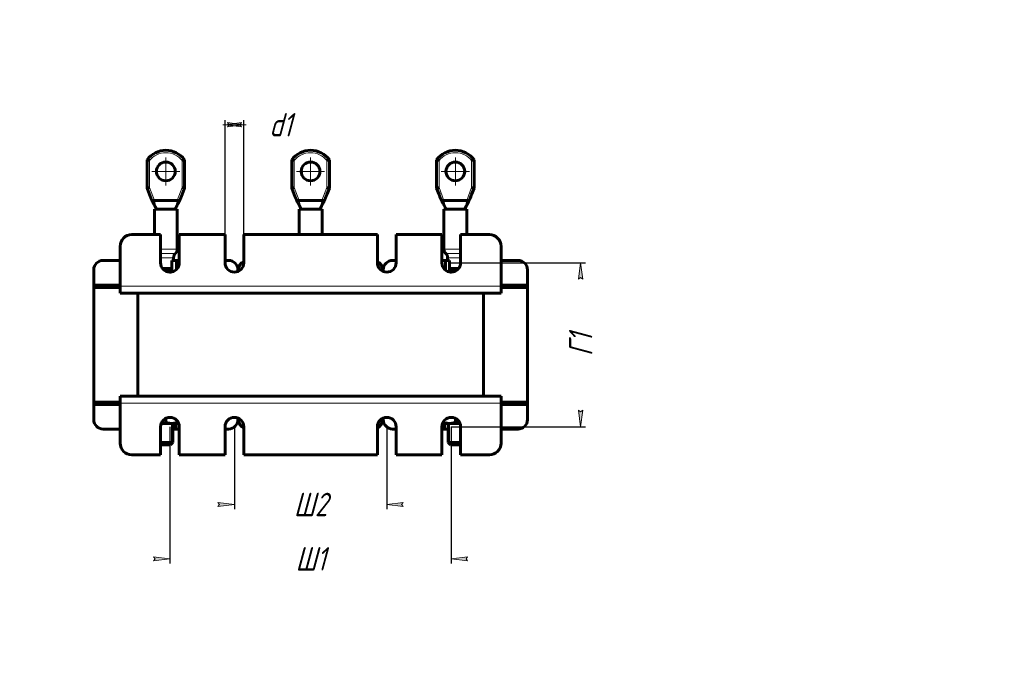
# Model space of a CAD drawing. Header units: millimetres. Extents: x 0 to 420, y 0 to 594.
# Tile 5 of 5: x 0 to 420, y 314 to 594. Entities that reach past the tile are written whole.
import ezdxf

# ---------------------------------------------------------------- set-up
doc = ezdxf.new("R2010")
doc.units = ezdxf.units.MM
for name, pattern in [('K5LT_AXLED', [12, 7.5, -1.5, 1.5, -1.5]), ('K5LT_BASIC', [0]), ('K5LT_THIN', [0])]:
    doc.linetypes.add(name, pattern=pattern)
doc.layers.add('Системный слой', color=7, linetype='Continuous')
doc.styles.add('KDIMTEXTSTYLE', font='GOST_AU.SHX', dxfattribs={"width": 0.96, "oblique": 15, "height": 5})
doc.dimstyles.new('KDIMSTYLE (1.00)', dxfattribs={"dimtxt": 5, "dimasz": 1, "dimexe": 2, "dimexo": 0, "dimgap": 1, "dimtad": 1, "dimtxsty": 'KDIMTEXTSTYLE', "dimsah": 1, "dimcen": 0, "dimdle": 1, "dimadec": 0, "dimazin": 0, "dimtfac": 0.667, "dimtmove": 0, "dimatfit": 3, "dimfxl": 1, "dimtvp": 1, "dimtolj": 1, "dimtzin": 0, "dimarcsym": 0})

# ---------------------------------------------------------------- blocks, each defined once
blk = doc.blocks.new('U64')
at = {"layer": 'Системный слой', "color": 150, "linetype": 'K5LT_BASIC', "lineweight": 60, "true_color": 0x0080ff}
for p, q in [((180.83, 515.12), (180.83, 515.12)), ((180.83, 515.12), (181.09, 514.62)), ((181.09, 514.62), (181.45, 513.91)), ((181.45, 513.91), (181.83, 513.13))]:
    blk.add_line(p, q, dxfattribs=at)
blk = doc.blocks.new('U65')
at = {"layer": 'Системный слой', "color": 150, "linetype": 'K5LT_BASIC', "lineweight": 60, "true_color": 0x0080ff}
for p, q in [((179.73, 517.22), (179.71, 517.26)), ((179.75, 517.19), (179.73, 517.22)), ((179.77, 517.15), (179.75, 517.19)), ((180.02, 516.85), (179.77, 517.15)), ((180.39, 516.77), (180.02, 516.85)), ((180.85, 516.82), (180.39, 516.77))]:
    blk.add_line(p, q, dxfattribs=at)
blk = doc.blocks.new('U66')
at = {"layer": 'Системный слой', "color": 150, "linetype": 'K5LT_BASIC', "lineweight": 60, "true_color": 0x0080ff}
for p, q in [((190.82, 516.82), (191.28, 516.77)), ((191.28, 516.77), (191.65, 516.85)), ((191.65, 516.85), (191.9, 517.15)), ((191.9, 517.15), (191.92, 517.19)), ((191.92, 517.19), (191.94, 517.22)), ((191.94, 517.22), (191.95, 517.26))]:
    blk.add_line(p, q, dxfattribs=at)
blk = doc.blocks.new('U67')
at = {"layer": 'Системный слой', "color": 150, "linetype": 'K5LT_BASIC', "lineweight": 60, "true_color": 0x0080ff}
for p, q in [((181.91, 513.27), (181.93, 513.23)), ((181.93, 513.23), (181.94, 513.18)), ((181.94, 513.18), (181.95, 513.13))]:
    blk.add_line(p, q, dxfattribs=at)
blk = doc.blocks.new('U68')
at = {"layer": 'Системный слой', "color": 150, "linetype": 'K5LT_BASIC', "lineweight": 60, "true_color": 0x0080ff}
for p, q in [((189.73, 513.18), (189.72, 513.13)), ((189.74, 513.23), (189.73, 513.18)), ((189.76, 513.27), (189.74, 513.23))]:
    blk.add_line(p, q, dxfattribs=at)
blk = doc.blocks.new('U69')
at = {"layer": 'Системный слой', "color": 150, "linetype": 'K5LT_BASIC', "lineweight": 60, "true_color": 0x0080ff}
for p, q in [((56.23, 517.22), (56.21, 517.26)), ((56.25, 517.19), (56.23, 517.22)), ((56.27, 517.15), (56.25, 517.19)), ((56.52, 516.85), (56.27, 517.15)), ((56.89, 516.77), (56.52, 516.85)), ((57.35, 516.82), (56.89, 516.77))]:
    blk.add_line(p, q, dxfattribs=at)
blk = doc.blocks.new('U70')
at = {"layer": 'Системный слой', "color": 150, "linetype": 'K5LT_BASIC', "lineweight": 60, "true_color": 0x0080ff}
for p, q in [((67.32, 516.82), (67.78, 516.77)), ((67.78, 516.77), (68.15, 516.85)), ((68.15, 516.85), (68.4, 517.15)), ((68.4, 517.15), (68.42, 517.19)), ((68.42, 517.19), (68.44, 517.22)), ((68.44, 517.22), (68.45, 517.26))]:
    blk.add_line(p, q, dxfattribs=at)
blk = doc.blocks.new('U71')
at = {"layer": 'Системный слой', "color": 150, "linetype": 'K5LT_BASIC', "lineweight": 60, "true_color": 0x0080ff}
for p, q in [((58.41, 513.27), (58.43, 513.23)), ((58.43, 513.23), (58.44, 513.18)), ((58.44, 513.18), (58.45, 513.13))]:
    blk.add_line(p, q, dxfattribs=at)
blk = doc.blocks.new('U72')
at = {"layer": 'Системный слой', "color": 150, "linetype": 'K5LT_BASIC', "lineweight": 60, "true_color": 0x0080ff}
for p, q in [((66.23, 513.18), (66.22, 513.13)), ((66.24, 513.23), (66.23, 513.18)), ((66.26, 513.27), (66.24, 513.23))]:
    blk.add_line(p, q, dxfattribs=at)
blk = doc.blocks.new('U73')
at = {"layer": 'Системный слой', "color": 150, "linetype": 'K5LT_BASIC', "lineweight": 60, "true_color": 0x0080ff}
for p, q in [((191.79, 516.93), (191.47, 516.32)), ((191.16, 515.72), (190.84, 515.12)), ((191.47, 516.32), (191.16, 515.72))]:
    blk.add_line(p, q, dxfattribs=at)
blk = doc.blocks.new('U74')
at = {"layer": 'Системный слой', "color": 150, "linetype": 'K5LT_BASIC', "lineweight": 60, "true_color": 0x0080ff}
for p, q in [((117.98, 517.22), (117.96, 517.26)), ((118, 517.19), (117.98, 517.22)), ((118.02, 517.15), (118, 517.19)), ((118.27, 516.85), (118.02, 517.15)), ((118.64, 516.77), (118.27, 516.85)), ((119.1, 516.82), (118.64, 516.77))]:
    blk.add_line(p, q, dxfattribs=at)
blk = doc.blocks.new('U75')
at = {"layer": 'Системный слой', "color": 150, "linetype": 'K5LT_BASIC', "lineweight": 60, "true_color": 0x0080ff}
for p, q in [((129.07, 516.82), (129.53, 516.77)), ((129.53, 516.77), (129.9, 516.85)), ((129.9, 516.85), (130.15, 517.15)), ((130.15, 517.15), (130.17, 517.19)), ((130.17, 517.19), (130.19, 517.22)), ((130.19, 517.22), (130.2, 517.26))]:
    blk.add_line(p, q, dxfattribs=at)
blk = doc.blocks.new('U76')
at = {"layer": 'Системный слой', "color": 150, "linetype": 'K5LT_BASIC', "lineweight": 60, "true_color": 0x0080ff}
for p, q in [((120.16, 513.27), (120.18, 513.23)), ((120.18, 513.23), (120.19, 513.18)), ((120.19, 513.18), (120.2, 513.13))]:
    blk.add_line(p, q, dxfattribs=at)
blk = doc.blocks.new('U77')
at = {"layer": 'Системный слой', "color": 150, "linetype": 'K5LT_BASIC', "lineweight": 60, "true_color": 0x0080ff}
for p, q in [((127.98, 513.18), (127.97, 513.13)), ((127.99, 513.23), (127.98, 513.18)), ((128.01, 513.27), (127.99, 513.23))]:
    blk.add_line(p, q, dxfattribs=at)
blk = doc.blocks.new('U78')
at = {"layer": 'Системный слой', "color": 7, "linetype": 'K5LT_THIN', "lineweight": 18}
for p, q in [((180.83, 515.12), (180.83, 515.12)), ((180.83, 515.12), (181.18, 514.47)), ((181.18, 514.47), (181.54, 513.83)), ((181.54, 513.83), (181.94, 513.19))]:
    blk.add_line(p, q, dxfattribs=at)
blk = doc.blocks.new('U79')
at = {"layer": 'Системный слой', "color": 7, "linetype": 'K5LT_THIN', "lineweight": 18}
for p, q in [((190.12, 513.83), (189.73, 513.19)), ((190.49, 514.47), (190.12, 513.83)), ((190.84, 515.12), (190.49, 514.47)), ((190.84, 515.12), (190.84, 515.12))]:
    blk.add_line(p, q, dxfattribs=at)
blk = doc.blocks.new('U80')
at = {"layer": 'Системный слой', "color": 7, "linetype": 'K5LT_THIN', "lineweight": 18}
for p, q in [((182.8, 513.23), (181.91, 513.27)), ((184.18, 513.16), (182.8, 513.23)), ((185.83, 513.13), (184.18, 513.16)), ((187, 513.15), (185.83, 513.13)), ((188.49, 513.21), (187, 513.15)), ((189.56, 513.26), (188.49, 513.21)), ((189.76, 513.27), (189.56, 513.26))]:
    blk.add_line(p, q, dxfattribs=at)
blk = doc.blocks.new('U81')
at = {"layer": 'Системный слой', "color": 7, "linetype": 'K5LT_THIN', "lineweight": 18}
for p, q in [((57.33, 515.12), (57.33, 515.12)), ((57.33, 515.12), (57.68, 514.47)), ((57.68, 514.47), (58.04, 513.83)), ((58.04, 513.83), (58.44, 513.19))]:
    blk.add_line(p, q, dxfattribs=at)
blk = doc.blocks.new('U82')
at = {"layer": 'Системный слой', "color": 7, "linetype": 'K5LT_THIN', "lineweight": 18}
for p, q in [((66.62, 513.83), (66.23, 513.19)), ((66.99, 514.47), (66.62, 513.83)), ((67.34, 515.12), (66.99, 514.47)), ((67.34, 515.12), (67.34, 515.12))]:
    blk.add_line(p, q, dxfattribs=at)
blk = doc.blocks.new('U83')
at = {"layer": 'Системный слой', "color": 7, "linetype": 'K5LT_THIN', "lineweight": 18}
for p, q in [((59.3, 513.23), (58.41, 513.27)), ((60.68, 513.16), (59.3, 513.23)), ((62.33, 513.13), (60.68, 513.16)), ((63.5, 513.15), (62.33, 513.13)), ((64.99, 513.21), (63.5, 513.15)), ((66.06, 513.26), (64.99, 513.21)), ((66.26, 513.27), (66.06, 513.26))]:
    blk.add_line(p, q, dxfattribs=at)
blk = doc.blocks.new('U84')
at = {"layer": 'Системный слой', "color": 7, "linetype": 'K5LT_THIN', "lineweight": 18}
blk.add_line((190.84, 515.12), (190.84, 515.12), dxfattribs=at)
blk.add_line((190.84, 515.12), (190.84, 515.12), dxfattribs=at)
blk = doc.blocks.new('U85')
at = {"layer": 'Системный слой', "color": 7, "linetype": 'K5LT_THIN', "lineweight": 18}
for p, q in [((119.08, 515.12), (119.08, 515.12)), ((119.08, 515.12), (119.43, 514.47)), ((119.43, 514.47), (119.79, 513.83)), ((119.79, 513.83), (120.19, 513.19))]:
    blk.add_line(p, q, dxfattribs=at)
blk = doc.blocks.new('U86')
at = {"layer": 'Системный слой', "color": 7, "linetype": 'K5LT_THIN', "lineweight": 18}
for p, q in [((128.37, 513.83), (127.98, 513.19)), ((128.74, 514.47), (128.37, 513.83)), ((129.09, 515.12), (128.74, 514.47)), ((129.09, 515.12), (129.09, 515.12))]:
    blk.add_line(p, q, dxfattribs=at)
blk = doc.blocks.new('U87')
at = {"layer": 'Системный слой', "color": 7, "linetype": 'K5LT_THIN', "lineweight": 18}
for p, q in [((121.05, 513.23), (120.16, 513.27)), ((122.43, 513.16), (121.05, 513.23)), ((124.08, 513.13), (122.43, 513.16)), ((125.25, 513.15), (124.08, 513.13)), ((126.74, 513.21), (125.25, 513.15)), ((127.81, 513.26), (126.74, 513.21)), ((128.01, 513.27), (127.81, 513.26))]:
    blk.add_line(p, q, dxfattribs=at)
blk = doc.blocks.new('U88')
at = {"layer": 'Системный слой', "color": 150, "linetype": 'K5LT_BASIC', "lineweight": 60, "true_color": 0x0080ff}
for p, q in [((60.34, 421.65), (61.02, 421.74)), ((61.02, 421.74), (61.68, 421.88)), ((61.68, 421.88), (62.33, 422.08))]:
    blk.add_line(p, q, dxfattribs=at)
blk = doc.blocks.new('U89')
at = {"layer": 'Системный слой', "color": 150, "linetype": 'K5LT_BASIC', "lineweight": 60, "true_color": 0x0080ff}
for p, q in [((185.83, 422.08), (186.49, 421.88)), ((186.49, 421.88), (187.15, 421.74)), ((187.15, 421.74), (187.82, 421.65))]:
    blk.add_line(p, q, dxfattribs=at)
blk = doc.blocks.new('U90')
at = {"layer": 'Системный слой', "color": 150, "linetype": 'K5LT_BASIC', "lineweight": 60, "true_color": 0x0080ff}
for p, q in [((64.24, 486.26), (63.99, 486.23)), ((64.49, 486.28), (64.24, 486.26)), ((64.75, 486.29), (64.49, 486.28))]:
    blk.add_line(p, q, dxfattribs=at)
blk = doc.blocks.new('U91')
at = {"layer": 'Системный слой', "color": 150, "linetype": 'K5LT_BASIC', "lineweight": 60, "true_color": 0x0080ff}
for p, q in [((183.68, 486.28), (183.42, 486.29)), ((183.93, 486.26), (183.68, 486.28)), ((184.18, 486.23), (183.93, 486.26))]:
    blk.add_line(p, q, dxfattribs=at)
blk = doc.blocks.new('KDIMARROW_01')
at = {"layer": 'Системный слой'}
blk.add_hatch(color=0, dxfattribs=at).paths.add_polyline_path([(0, 0), (-7, 0.92), (-6.3, 0), (-7, -0.92)])
at = {"layer": 'Системный слой', "color": 0, "linetype": 'K5LT_THIN', "lineweight": 18}
for p, q in [((-6.3, 0), (-7, 0.92)), ((-7, 0.92), (0, 0)), ((0, 0), (-7, -0.92)), ((-7, -0.92), (-6.3, 0)), ((0, 0), (-1, 0))]:
    blk.add_line(p, q, dxfattribs=at)
blk = doc.blocks.new('KDIMARROW_02')
at = {"layer": 'Системный слой'}
blk.add_hatch(color=0, dxfattribs=at).paths.add_polyline_path([(6.3, 0), (7, 0.92), (0, 0), (7, -0.92)])
at = {"layer": 'Системный слой', "color": 0, "linetype": 'K5LT_THIN', "lineweight": 18}
for p, q in [((0, 0), (-1, 0)), ((7, 0.92), (0, 0)), ((0, 0), (7, -0.92)), ((0, 0), (9, 0)), ((6.3, 0), (7, 0.92)), ((7, -0.92), (6.3, 0))]:
    blk.add_line(p, q, dxfattribs=at)
blk = doc.blocks.new('U92')
at = {"layer": 'Системный слой', "color": 30, "linetype": 'K5LT_AXLED', "lineweight": 18, "true_color": 0xff8000}
for q in [(62.33, 535.23), (56.33, 529.23), (68.33, 529.23), (62.33, 523.23)]:
    blk.add_line((62.33, 529.23), q, dxfattribs=at)
blk = doc.blocks.new('U93')
at = {"layer": 'Системный слой', "color": 30, "linetype": 'K5LT_AXLED', "lineweight": 18, "true_color": 0xff8000}
for q in [(124.08, 535.23), (118.08, 529.23), (130.08, 529.23), (124.08, 523.23)]:
    blk.add_line((124.08, 529.23), q, dxfattribs=at)
blk = doc.blocks.new('U94')
at = {"layer": 'Системный слой', "color": 30, "linetype": 'K5LT_AXLED', "lineweight": 18, "true_color": 0xff8000}
for q in [(185.83, 535.23), (179.83, 529.23), (191.83, 529.23), (185.83, 523.23)]:
    blk.add_line((185.83, 529.23), q, dxfattribs=at)

msp = doc.modelspace()

# ---------------------------------------------------------------- linework, layer by layer
at = {"layer": 'Системный слой', "color": 150, "linetype": 'K5LT_BASIC', "lineweight": 60, "true_color": 0x0080ff}
for p, q in [((54.334, 522.134), (54.334, 534.234)), ((70.334, 534.234), (70.334, 522.134)), ((116.084, 522.134), (116.084, 534.234)), ((132.084, 534.234), (132.084, 522.134)), ((177.834, 522.134), (177.834, 534.234)), ((193.834, 534.234), (193.834, 522.134)), ((55.384, 522.326), (54.334, 522.134)), ((55.385, 519.36), (54.334, 522.134)), ((70.334, 522.134), (69.283, 519.36)), ((70.334, 522.134), (69.284, 522.326)), ((117.134, 522.326), (116.084, 522.134)), ((117.135, 519.36), (116.084, 522.134)), ((132.084, 522.134), (131.033, 519.36)), ((132.084, 522.134), (131.034, 522.326)), ((178.884, 522.326), (177.834, 522.134)), ((178.885, 519.36), (177.834, 522.134)), ((193.834, 522.134), (192.783, 519.36)), ((192.783, 519.36), (193.834, 522.134)), ((193.834, 522.134), (192.784, 522.326)), ((193.834, 522.134), (193.834, 522.134)), ((55.908, 517.978), (55.385, 519.36)), ((57.465, 516.834), (67.203, 516.834)), ((69.283, 519.36), (68.759, 517.978)), ((117.658, 517.978), (117.135, 519.36)), ((119.215, 516.834), (128.953, 516.834)), ((131.033, 519.36), (130.509, 517.978)), ((179.408, 517.978), (178.885, 519.36)), ((180.965, 516.834), (190.703, 516.834)), ((192.783, 519.36), (192.259, 517.978)), ((192.259, 517.978), (192.341, 518.194)), ((192.783, 519.36), (192.341, 518.194)), ((192.78, 519.353), (192.783, 519.36)), ((57.331, 515.118), (57.331, 515.118)), ((57.434, 513.134), (67.234, 513.134)), ((57.434, 502.234), (57.434, 513.134)), ((67.234, 496.066), (67.234, 513.134)), ((67.336, 515.118), (67.336, 515.118)), ((119.081, 515.118), (119.081, 515.118)), ((119.184, 513.134), (128.984, 513.134)), ((119.184, 502.234), (119.184, 513.134)), ((128.984, 502.234), (128.984, 513.134)), ((129.086, 515.118), (129.086, 515.118)), ((180.831, 515.118), (180.831, 515.118)), ((180.831, 515.118), (180.831, 515.118)), ((180.832, 515.116), (180.831, 515.117)), ((180.934, 513.134), (190.734, 513.134)), ((180.934, 496.066), (180.934, 513.134)), ((190.734, 502.234), (190.734, 513.134)), ((190.836, 515.118), (190.836, 515.118)), ((190.836, 515.118), (190.836, 515.118)), ((47.834, 502.234), (60.084, 502.234)), ((60.084, 502.234), (60.084, 490.234)), ((68.084, 490.234), (68.084, 502.234)), ((68.084, 502.234), (87.584, 502.234)), ((87.584, 502.234), (87.584, 490.234)), ((95.584, 502.234), (152.584, 502.234)), ((95.584, 490.234), (95.584, 502.234)), ((152.584, 502.234), (152.584, 490.234)), ((160.584, 502.234), (180.084, 502.234)), ((160.584, 490.234), (160.584, 502.234)), ((180.084, 502.234), (180.084, 490.234)), ((188.084, 490.234), (188.084, 502.234)), ((188.084, 502.234), (200.334, 502.234)), ((42.834, 480.234), (42.834, 497.234)), ((205.334, 497.234), (205.334, 480.234)), ((65.634, 491.234), (65.634, 492.4)), ((182.534, 491.234), (182.534, 492.4)), ((31.584, 487.234), (31.584, 480.734)), ((42.834, 491.234), (35.584, 491.234)), ((60.961, 487.734), (64.834, 487.734)), ((64.834, 486.434), (64.834, 491.234)), ((66.959, 491.234), (64.834, 491.234)), ((66.959, 491.234), (66.959, 487.452)), ((68.084, 491.234), (66.959, 491.234)), ((89.084, 491.234), (87.584, 491.234)), ((93.084, 486.525), (93.084, 487.234)), ((93.334, 487.234), (93.334, 486.637)), ((154.834, 486.637), (154.834, 487.234)), ((155.084, 487.234), (155.084, 486.525)), ((160.584, 491.234), (159.084, 491.234)), ((181.584, 491.234), (180.084, 491.234)), ((181.584, 487.111), (181.584, 491.234)), ((183.334, 491.234), (181.584, 491.234)), ((183.334, 491.234), (183.334, 486.434)), ((183.334, 487.734), (187.206, 487.734)), ((212.584, 491.234), (205.334, 491.234)), ((216.584, 480.734), (216.584, 487.234)), ((65.333, 486.434), (62.835, 486.434)), ((185.333, 486.434), (182.835, 486.434)), ((31.584, 480.734), (31.584, 479.734)), ((31.584, 480.734), (35.316, 480.734)), ((35.316, 479.734), (31.584, 479.734)), ((31.584, 479.734), (31.584, 430.734)), ((42.834, 480.734), (35.316, 480.734)), ((35.316, 480.734), (35.316, 479.734)), ((35.316, 479.734), (42.834, 479.734)), ((42.834, 477.234), (42.834, 480.234)), ((212.852, 480.734), (205.334, 480.734)), ((205.334, 480.234), (205.334, 477.234)), ((205.334, 479.734), (212.852, 479.734)), ((212.852, 479.734), (212.852, 480.734)), ((212.852, 480.734), (216.584, 480.734)), ((216.584, 479.734), (212.852, 479.734)), ((216.584, 479.734), (216.584, 480.734)), ((216.584, 430.734), (216.584, 479.734)), ((205.334, 477.234), (42.834, 477.234)), ((50.334, 477.234), (197.834, 477.234)), ((50.334, 433.234), (50.334, 477.234)), ((197.834, 433.234), (197.834, 477.234)), ((42.834, 433.234), (205.334, 433.234)), ((42.834, 430.234), (42.834, 433.234)), ((50.334, 433.234), (197.834, 433.234)), ((205.334, 433.234), (205.334, 430.234)), ((31.584, 430.734), (31.584, 429.734)), ((31.584, 430.734), (35.316, 430.734)), ((31.584, 429.734), (31.584, 423.234)), ((35.316, 429.734), (31.584, 429.734)), ((42.834, 430.734), (35.316, 430.734)), ((35.316, 430.734), (35.316, 429.734)), ((35.316, 429.734), (42.834, 429.734)), ((42.834, 413.234), (42.834, 430.234)), ((212.852, 430.734), (205.334, 430.734)), ((205.334, 430.234), (205.334, 413.234)), ((205.334, 429.734), (212.852, 429.734)), ((212.852, 429.734), (212.852, 430.734)), ((212.852, 430.734), (216.584, 430.734)), ((216.584, 429.734), (212.852, 429.734)), ((216.584, 429.734), (216.584, 430.734)), ((216.584, 423.234), (216.584, 429.734)), ((60.084, 420.234), (60.084, 408.234)), ((60.337, 421.634), (64.834, 421.634)), ((62.334, 423.83), (62.334, 422.08)), ((64.834, 421.634), (67.334, 421.634)), ((65.334, 421.634), (65.334, 413.434)), ((66.584, 421.634), (66.584, 419.234)), ((67.334, 422.565), (67.334, 422.08)), ((67.334, 422.08), (67.334, 421.634)), ((68.084, 408.234), (68.084, 420.234)), ((87.584, 420.234), (87.584, 408.234)), ((93.084, 423.234), (93.084, 423.942)), ((93.334, 423.83), (93.334, 423.234)), ((95.584, 408.234), (95.584, 420.234)), ((152.584, 420.234), (152.584, 408.234)), ((154.834, 423.234), (154.834, 423.83)), ((155.084, 423.942), (155.084, 423.234)), ((160.584, 408.234), (160.584, 420.234)), ((180.084, 420.234), (180.084, 408.234)), ((180.834, 422.565), (180.834, 422.08)), ((180.834, 421.634), (180.834, 422.08)), ((180.834, 421.634), (183.334, 421.634)), ((181.209, 419.234), (181.209, 421.634)), ((182.834, 421.634), (182.834, 413.434)), ((183.334, 421.634), (187.831, 421.634)), ((185.834, 423.83), (185.834, 422.08)), ((188.084, 408.234), (188.084, 420.234)), ((35.584, 419.234), (42.834, 419.234)), ((65.334, 419.234), (66.584, 419.234)), ((66.584, 419.234), (68.084, 419.234)), ((87.584, 419.234), (89.084, 419.234)), ((159.084, 419.234), (160.584, 419.234)), ((180.084, 419.234), (181.209, 419.234)), ((181.209, 419.234), (182.834, 419.234)), ((205.334, 419.234), (212.584, 419.234)), ((65.334, 413.434), (60.084, 413.434)), ((60.084, 412.684), (60.334, 412.434)), ((64.334, 412.434), (60.334, 412.434)), ((65.334, 413.434), (64.334, 412.434)), ((188.084, 413.434), (182.834, 413.434)), ((182.834, 413.434), (183.834, 412.434)), ((187.834, 412.434), (183.834, 412.434)), ((188.084, 412.684), (187.834, 412.434)), ((60.084, 408.234), (47.834, 408.234)), ((87.584, 408.234), (68.084, 408.234)), ((152.584, 408.234), (95.584, 408.234)), ((180.084, 408.234), (160.584, 408.234)), ((200.334, 408.234), (188.084, 408.234))]:
    msp.add_line(p, q, dxfattribs=at)
at = {"layer": 'Системный слой', "color": 7, "linetype": 'K5LT_THIN', "lineweight": 18}
for p, q in [((55.384, 522.326), (55.384, 533.873)), ((69.284, 533.873), (69.284, 522.326)), ((117.134, 522.326), (117.134, 533.873)), ((131.034, 533.873), (131.034, 522.326)), ((178.884, 522.326), (178.884, 533.873)), ((192.784, 533.873), (192.784, 522.326)), ((57.465, 516.834), (55.384, 522.326)), ((69.284, 522.326), (67.203, 516.834)), ((119.215, 516.834), (117.134, 522.326)), ((131.034, 522.326), (128.953, 516.834)), ((180.965, 516.834), (178.884, 522.326)), ((192.784, 522.326), (190.703, 516.834)), ((192.341, 518.194), (192.341, 518.194)), ((180.831, 515.118), (180.831, 515.118)), ((60.084, 496.066), (67.234, 496.066)), ((180.934, 496.066), (188.084, 496.066)), ((60.084, 494.233), (66.434, 494.233)), ((60.084, 492.4), (65.634, 492.4)), ((181.734, 494.233), (188.084, 494.233)), ((182.534, 492.4), (188.084, 492.4)), ((42.834, 480.234), (205.334, 480.234)), ((205.334, 430.234), (42.834, 430.234)), ((64.792, 421.634), (64.792, 413.434)), ((183.375, 421.634), (183.375, 413.434)), ((64.792, 413.434), (64.792, 412.892)), ((183.375, 413.434), (183.375, 412.892))]:
    msp.add_line(p, q, dxfattribs=at)
at = {"layer": 'Системный слой', "color": 150, "linetype": 'K5LT_BASIC', "lineweight": 60, "true_color": 0x0080ff}
for centre in [(62.334, 529.234), (124.084, 529.234), (185.834, 529.234)]:
    msp.add_circle(centre, 4, dxfattribs=at)
for centre, radius, start, end in [((62.334, 528.234), 10, 36.8699, 143.1301), ((124.084, 528.234), 10, 36.8699, 143.1301), ((185.834, 528.234), 10, 36.8699, 143.1301), ((47.834, 497.234), 5, 90, 180), ((200.334, 497.234), 5, 0, 90), ((64.734, 496.066), 2.5, 312.84364, 0), ((64.734, 496.066), 2.5, 312.84364, 0), ((183.434, 496.066), 2.5, 180, 227.15636), ((68.134, 492.4), 2.5, 132.84364, 180), ((180.034, 492.4), 2.5, 0, 47.15636), ((35.584, 487.234), 4, 90, 180), ((64.084, 490.234), 4, 180, 0), ((91.584, 490.234), 4, 180, 0), ((89.084, 487.234), 4, 0, 90), ((97.334, 487.234), 4, 115.94448, 180), ((150.834, 487.234), 4, 0, 64.05552), ((156.584, 490.234), 4, 180, 0), ((159.084, 487.234), 4, 90, 180), ((184.084, 490.234), 4, 180, 0), ((212.584, 487.234), 4, 0, 90), ((64.084, 420.234), 4, 0, 180), ((91.584, 420.234), 4, 0, 180), ((156.584, 420.234), 4, 0, 180), ((184.084, 420.234), 4, 0, 180), ((35.584, 423.234), 4, 180, 270), ((89.084, 423.234), 4, 270, 0), ((97.334, 423.234), 4, 180, 244.05552), ((150.834, 423.234), 4, 295.94448, 0), ((159.084, 423.234), 4, 180, 270), ((212.584, 423.234), 4, 270, 0), ((47.834, 413.234), 5, 180, 270), ((200.334, 413.234), 5, 270, 0)]:
    msp.add_arc(centre, radius, start, end, dxfattribs=at)
at = {"layer": 'Системный слой', "color": 7, "linetype": 'K5LT_THIN', "lineweight": 18}
for centre in [(62.334, 528.234), (124.084, 528.234), (185.834, 528.234)]:
    msp.add_arc(centre, 8.95, 39.05547, 140.94453, dxfattribs=at)
at = {"layer": 'Системный слой', "color": 150, "linetype": 'K5LT_BASIC', "lineweight": 60, "true_color": 0x0080ff}
for points, knots in [([(54.334, 534.234), (54.334, 534.233), (54.339, 534.232), (54.364, 534.223), (54.415, 534.206), (54.496, 534.179), (54.644, 534.129), (54.839, 534.063), (55.11, 533.969), (55.291, 533.906), (55.384, 533.873)], [0, 0, 0, 0, 0.8616361, 1.7220973, 2.5418395, 4.1219512, 5.067741, 7.2801925, 9.0795864, 11, 11, 11, 11]), ([(70.334, 534.234), (70.334, 534.233), (70.328, 534.232), (70.303, 534.223), (70.252, 534.206), (70.171, 534.179), (70.023, 534.129), (69.828, 534.063), (69.557, 533.969), (69.377, 533.906), (69.284, 533.873)], [0, 0, 0, 0, 0.8616361, 1.7220973, 2.5418395, 4.1219512, 5.067741, 7.2801925, 9.0795864, 11, 11, 11, 11]), ([(116.084, 534.234), (116.084, 534.233), (116.089, 534.232), (116.114, 534.223), (116.165, 534.206), (116.246, 534.179), (116.394, 534.129), (116.589, 534.063), (116.86, 533.969), (117.041, 533.906), (117.134, 533.873)], [0, 0, 0, 0, 0.8616361, 1.7220973, 2.5418395, 4.1219512, 5.067741, 7.2801925, 9.0795864, 11, 11, 11, 11]), ([(132.084, 534.234), (132.084, 534.233), (132.078, 534.232), (132.053, 534.223), (132.002, 534.206), (131.921, 534.179), (131.773, 534.129), (131.578, 534.063), (131.307, 533.969), (131.127, 533.906), (131.034, 533.873)], [0, 0, 0, 0, 0.8616361, 1.7220973, 2.5418395, 4.1219512, 5.067741, 7.2801925, 9.0795864, 11, 11, 11, 11]), ([(177.834, 534.234), (177.834, 534.233), (177.839, 534.232), (177.864, 534.223), (177.915, 534.206), (177.996, 534.179), (178.144, 534.129), (178.339, 534.063), (178.61, 533.969), (178.791, 533.906), (178.884, 533.873)], [0, 0, 0, 0, 0.8616361, 1.7220973, 2.5418395, 4.1219512, 5.067741, 7.2801925, 9.0795864, 11, 11, 11, 11]), ([(193.834, 534.234), (193.834, 534.233), (193.828, 534.232), (193.803, 534.223), (193.752, 534.206), (193.671, 534.179), (193.523, 534.129), (193.328, 534.063), (193.057, 533.969), (192.877, 533.906), (192.784, 533.873)], [0, 0, 0, 0, 0.8616361, 1.7220973, 2.5418395, 4.1219512, 5.067741, 7.2801925, 9.0795864, 11, 11, 11, 11]), ([(56.215, 517.263), (56.194, 517.31), (56.151, 517.407), (56.084, 517.558), (56.019, 517.709), (55.971, 517.824), (55.936, 517.908), (55.919, 517.95), (55.91, 517.974), (55.908, 517.978)], [0, 0, 0, 0, 1.9110765, 3.9530858, 6.2014927, 8.1115622, 8.7896527, 9.7904487, 10, 10, 10, 10]), ([(56.268, 517.151), (56.319, 517.052), (56.369, 516.954), (56.493, 516.715), (56.566, 516.574), (56.712, 516.292), (56.785, 516.151), (56.932, 515.87), (57.006, 515.73), (57.099, 515.554), (57.118, 515.517), (57.142, 515.472), (57.147, 515.464), (57.156, 515.447), (57.16, 515.438), (57.173, 515.414), (57.182, 515.397), (57.208, 515.348), (57.225, 515.316), (57.272, 515.228), (57.301, 515.173), (57.331, 515.118)], [0.7324616, 0.7324616, 0.7324616, 0.7324616, 3.662308, 3.662308, 7.862308, 7.862308, 12.062308, 12.062308, 16.262308, 16.262308, 17.34973, 17.34973, 17.6126485, 17.6126485, 17.8596314, 17.8596314, 18.353597, 18.353597, 19.3335606, 19.3335606, 21, 21, 21, 21]), ([(68.399, 517.15), (68.361, 517.077), (68.323, 517.003), (68.273, 516.905), (68.26, 516.88), (68.174, 516.713), (68.101, 516.573), (67.955, 516.291), (67.881, 516.15), (67.734, 515.869), (67.661, 515.728), (67.568, 515.553), (67.549, 515.517), (67.525, 515.472), (67.521, 515.464), (67.512, 515.447), (67.507, 515.438), (67.494, 515.414), (67.485, 515.397), (67.459, 515.348), (67.442, 515.316), (67.395, 515.228), (67.366, 515.173), (67.336, 515.118)], [0.7352595, 0.7352595, 0.7352595, 0.7352595, 2.9292035, 2.9292035, 3.6762973, 3.6762973, 7.8762973, 7.8762973, 12.0762973, 12.0762973, 16.2762973, 16.2762973, 17.3495784, 17.3495784, 17.6124967, 17.6124967, 17.8594794, 17.8594794, 18.3534446, 18.3534446, 19.3334073, 19.3334073, 21, 21, 21, 21]), ([(68.453, 517.263), (68.473, 517.31), (68.516, 517.407), (68.583, 517.558), (68.648, 517.709), (68.697, 517.824), (68.731, 517.908), (68.748, 517.95), (68.757, 517.974), (68.759, 517.978)], [0, 0, 0, 0, 1.9111286, 3.9531574, 6.2015472, 8.1115864, 8.7896687, 9.7904523, 10, 10, 10, 10]), ([(117.965, 517.263), (117.944, 517.31), (117.901, 517.407), (117.834, 517.558), (117.769, 517.709), (117.721, 517.824), (117.686, 517.908), (117.669, 517.95), (117.66, 517.974), (117.658, 517.978)], [0, 0, 0, 0, 1.9110765, 3.9530858, 6.2014927, 8.1115622, 8.7896527, 9.7904487, 10, 10, 10, 10]), ([(118.018, 517.151), (118.069, 517.052), (118.119, 516.954), (118.243, 516.715), (118.316, 516.574), (118.462, 516.292), (118.535, 516.151), (118.682, 515.87), (118.756, 515.73), (118.849, 515.554), (118.868, 515.517), (118.892, 515.472), (118.897, 515.464), (118.906, 515.447), (118.91, 515.438), (118.923, 515.414), (118.932, 515.397), (118.958, 515.348), (118.975, 515.316), (119.022, 515.228), (119.051, 515.173), (119.081, 515.118)], [0.7324616, 0.7324616, 0.7324616, 0.7324616, 3.662308, 3.662308, 7.862308, 7.862308, 12.062308, 12.062308, 16.262308, 16.262308, 17.34973, 17.34973, 17.6126485, 17.6126485, 17.8596314, 17.8596314, 18.353597, 18.353597, 19.3335606, 19.3335606, 21, 21, 21, 21]), ([(130.149, 517.15), (130.098, 517.051), (130.048, 516.953), (129.924, 516.713), (129.851, 516.573), (129.705, 516.291), (129.631, 516.15), (129.484, 515.869), (129.411, 515.728), (129.318, 515.553), (129.299, 515.517), (129.275, 515.472), (129.271, 515.464), (129.262, 515.447), (129.257, 515.438), (129.244, 515.414), (129.235, 515.397), (129.209, 515.348), (129.192, 515.316), (129.145, 515.228), (129.116, 515.173), (129.086, 515.118)], [0.7352595, 0.7352595, 0.7352595, 0.7352595, 3.6762973, 3.6762973, 7.8762973, 7.8762973, 12.0762973, 12.0762973, 16.2762973, 16.2762973, 17.3495784, 17.3495784, 17.6124967, 17.6124967, 17.8594794, 17.8594794, 18.3534446, 18.3534446, 19.3334073, 19.3334073, 21, 21, 21, 21]), ([(130.203, 517.263), (130.223, 517.31), (130.266, 517.407), (130.333, 517.558), (130.398, 517.709), (130.447, 517.824), (130.481, 517.908), (130.498, 517.95), (130.507, 517.974), (130.509, 517.978)], [0, 0, 0, 0, 1.9111286, 3.9531574, 6.2015472, 8.1115864, 8.7896687, 9.7904523, 10, 10, 10, 10]), ([(179.715, 517.263), (179.694, 517.31), (179.651, 517.407), (179.584, 517.558), (179.519, 517.709), (179.471, 517.824), (179.436, 517.908), (179.419, 517.95), (179.41, 517.974), (179.408, 517.978)], [0, 0, 0, 0, 1.9110765, 3.9530858, 6.2014927, 8.1115622, 8.7896527, 9.7904487, 10, 10, 10, 10]), ([(179.768, 517.151), (179.806, 517.077), (179.844, 517.003), (179.894, 516.905), (179.907, 516.881), (179.993, 516.715), (180.066, 516.574), (180.212, 516.292), (180.285, 516.151), (180.432, 515.87), (180.506, 515.73), (180.599, 515.554), (180.618, 515.517), (180.642, 515.472), (180.647, 515.464), (180.656, 515.447), (180.66, 515.438), (180.673, 515.414), (180.682, 515.397), (180.708, 515.348), (180.725, 515.316), (180.772, 515.228), (180.801, 515.173), (180.831, 515.118)], [0.7324616, 0.7324616, 0.7324616, 0.7324616, 2.9295335, 2.9295335, 3.662308, 3.662308, 7.862308, 7.862308, 12.062308, 12.062308, 16.262308, 16.262308, 17.34973, 17.34973, 17.6126485, 17.6126485, 17.8596314, 17.8596314, 18.353597, 18.353597, 19.3335606, 19.3335606, 21, 21, 21, 21]), ([(179.768, 517.15), (179.806, 517.077), (179.844, 517.003), (179.895, 516.905), (179.908, 516.88), (179.993, 516.713), (180.066, 516.573), (180.213, 516.291), (180.286, 516.15), (180.433, 515.869), (180.507, 515.728), (180.6, 515.553), (180.618, 515.517), (180.642, 515.472), (180.647, 515.464), (180.656, 515.447), (180.66, 515.438), (180.673, 515.414), (180.682, 515.397), (180.708, 515.348), (180.725, 515.316), (180.772, 515.228), (180.801, 515.173), (180.831, 515.118)], [0.7352595, 0.7352595, 0.7352595, 0.7352595, 2.9292035, 2.9292035, 3.6762973, 3.6762973, 7.8762973, 7.8762973, 12.0762973, 12.0762973, 16.2762973, 16.2762973, 17.3495784, 17.3495784, 17.6124967, 17.6124967, 17.8594794, 17.8594794, 18.3534446, 18.3534446, 19.3334073, 19.3334073, 21, 21, 21, 21]), ([(191.899, 517.15), (191.861, 517.077), (191.823, 517.003), (191.773, 516.905), (191.76, 516.88), (191.674, 516.713), (191.601, 516.573), (191.455, 516.291), (191.381, 516.15), (191.234, 515.869), (191.161, 515.728), (191.068, 515.553), (191.049, 515.517), (191.025, 515.472), (191.021, 515.464), (191.012, 515.447), (191.007, 515.438), (190.994, 515.414), (190.985, 515.397), (190.959, 515.348), (190.942, 515.316), (190.895, 515.228), (190.866, 515.173), (190.836, 515.118)], [0.7352595, 0.7352595, 0.7352595, 0.7352595, 2.9292035, 2.9292035, 3.6762973, 3.6762973, 7.8762973, 7.8762973, 12.0762973, 12.0762973, 16.2762973, 16.2762973, 17.3495784, 17.3495784, 17.6124967, 17.6124967, 17.8594794, 17.8594794, 18.3534446, 18.3534446, 19.3334073, 19.3334073, 21, 21, 21, 21]), ([(191.953, 517.263), (191.973, 517.31), (192.016, 517.407), (192.083, 517.558), (192.148, 517.709), (192.197, 517.824), (192.231, 517.908), (192.248, 517.95), (192.257, 517.974), (192.259, 517.978)], [0, 0, 0, 0, 1.9111286, 3.9531574, 6.2015472, 8.1115864, 8.7896687, 9.7904523, 10, 10, 10, 10]), ([(191.953, 517.263), (191.973, 517.31), (192.016, 517.407), (192.083, 517.558), (192.148, 517.709), (192.197, 517.824), (192.231, 517.908), (192.248, 517.95), (192.257, 517.974), (192.259, 517.978)], [0, 0, 0, 0, 1.9110765, 3.9530858, 6.2014927, 8.1115622, 8.7896527, 9.7904487, 10, 10, 10, 10]), ([(57.331, 515.118), (57.332, 515.115), (57.334, 515.112), (57.338, 515.105), (57.341, 515.099), (57.349, 515.083), (57.355, 515.072), (57.374, 515.036), (57.389, 515.007), (57.428, 514.933), (57.454, 514.882), (57.509, 514.775), (57.538, 514.718), (57.609, 514.58), (57.651, 514.496), (57.738, 514.324), (57.782, 514.236), (57.895, 514.013), (57.963, 513.876), (58.057, 513.689), (58.081, 513.64), (58.156, 513.491), (58.205, 513.391), (58.281, 513.239), (58.307, 513.186), (58.334, 513.134)], [1.0675441, 1.0675441, 1.0675441, 1.0675441, 1.2449913, 1.2449913, 1.5588537, 1.5588537, 2.0501633, 2.0501633, 3.0327825, 3.0327825, 4.3992048, 4.3992048, 5.7656272, 5.7656272, 7.5935706, 7.5935706, 9.421514, 9.421514, 12.1331534, 12.1331534, 13.0905536, 13.0905536, 15.0053538, 15.0053538, 16, 16, 16, 16]), ([(66.334, 513.134), (66.391, 513.249), (66.448, 513.363), (66.561, 513.59), (66.617, 513.703), (66.697, 513.861), (66.72, 513.908), (66.808, 514.084), (66.872, 514.211), (66.995, 514.455), (67.056, 514.574), (67.152, 514.762), (67.189, 514.836), (67.242, 514.938), (67.259, 514.971), (67.283, 515.016), (67.29, 515.029), (67.301, 515.05), (67.305, 515.058), (67.317, 515.082), (67.325, 515.096), (67.333, 515.111), (67.335, 515.114), (67.336, 515.118)], [0, 0, 0, 0, 2.5120377, 2.5120377, 5.0240754, 5.0240754, 6.096242, 6.096242, 9.0527013, 9.0527013, 12.0091606, 12.0091606, 14.1004094, 14.1004094, 15.243562, 15.243562, 15.783599, 15.783599, 16.1566838, 16.1566838, 16.929111, 16.929111, 17.1948918, 17.1948918, 17.1948918, 17.1948918]), ([(119.081, 515.118), (119.082, 515.115), (119.084, 515.112), (119.088, 515.105), (119.091, 515.099), (119.099, 515.083), (119.105, 515.072), (119.124, 515.036), (119.139, 515.007), (119.178, 514.933), (119.204, 514.882), (119.259, 514.775), (119.288, 514.718), (119.359, 514.58), (119.401, 514.496), (119.488, 514.324), (119.532, 514.236), (119.645, 514.013), (119.713, 513.876), (119.807, 513.689), (119.831, 513.64), (119.906, 513.491), (119.955, 513.391), (120.031, 513.239), (120.057, 513.186), (120.084, 513.134)], [1.0675441, 1.0675441, 1.0675441, 1.0675441, 1.2449913, 1.2449913, 1.5588537, 1.5588537, 2.0501633, 2.0501633, 3.0327825, 3.0327825, 4.3992048, 4.3992048, 5.7656272, 5.7656272, 7.5935706, 7.5935706, 9.421514, 9.421514, 12.1331534, 12.1331534, 13.0905536, 13.0905536, 15.0053538, 15.0053538, 16, 16, 16, 16]), ([(128.084, 513.134), (128.141, 513.249), (128.198, 513.363), (128.311, 513.59), (128.367, 513.703), (128.447, 513.861), (128.47, 513.908), (128.558, 514.084), (128.622, 514.211), (128.745, 514.455), (128.806, 514.574), (128.902, 514.762), (128.939, 514.836), (128.992, 514.938), (129.009, 514.971), (129.033, 515.016), (129.04, 515.029), (129.051, 515.05), (129.055, 515.058), (129.067, 515.082), (129.075, 515.096), (129.083, 515.111), (129.085, 515.114), (129.086, 515.118)], [0, 0, 0, 0, 2.5120377, 2.5120377, 5.0240754, 5.0240754, 6.096242, 6.096242, 9.0527013, 9.0527013, 12.0091606, 12.0091606, 14.1004094, 14.1004094, 15.243562, 15.243562, 15.783599, 15.783599, 16.1566838, 16.1566838, 16.929111, 16.929111, 17.1948918, 17.1948918, 17.1948918, 17.1948918]), ([(189.834, 513.134), (189.891, 513.249), (189.948, 513.363), (190.061, 513.59), (190.117, 513.703), (190.197, 513.861), (190.22, 513.908), (190.308, 514.084), (190.372, 514.211), (190.495, 514.455), (190.556, 514.574), (190.652, 514.762), (190.689, 514.836), (190.742, 514.938), (190.759, 514.971), (190.783, 515.016), (190.79, 515.029), (190.801, 515.05), (190.805, 515.058), (190.817, 515.082), (190.825, 515.096), (190.833, 515.111), (190.835, 515.114), (190.836, 515.118)], [0, 0, 0, 0, 2.5120377, 2.5120377, 5.0240754, 5.0240754, 6.096242, 6.096242, 9.0527013, 9.0527013, 12.0091606, 12.0091606, 14.1004094, 14.1004094, 15.243562, 15.243562, 15.783599, 15.783599, 16.1566838, 16.1566838, 16.929111, 16.929111, 17.1948918, 17.1948918, 17.1948918, 17.1948918]), ([(190.836, 515.118), (190.835, 515.115), (190.834, 515.112), (190.829, 515.105), (190.826, 515.099), (190.818, 515.083), (190.812, 515.072), (190.793, 515.036), (190.778, 515.007), (190.739, 514.933), (190.713, 514.882), (190.658, 514.775), (190.629, 514.718), (190.559, 514.58), (190.516, 514.496), (190.429, 514.324), (190.385, 514.236), (190.273, 514.013), (190.204, 513.876), (190.11, 513.689), (190.086, 513.64), (190.012, 513.491), (189.962, 513.391), (189.886, 513.239), (189.86, 513.186), (189.834, 513.134)], [1.0675441, 1.0675441, 1.0675441, 1.0675441, 1.2449913, 1.2449913, 1.5588537, 1.5588537, 2.0501633, 2.0501633, 3.0327825, 3.0327825, 4.3992048, 4.3992048, 5.7656272, 5.7656272, 7.5935706, 7.5935706, 9.421514, 9.421514, 12.1331534, 12.1331534, 13.0905536, 13.0905536, 15.0053538, 15.0053538, 16, 16, 16, 16]), ([(62.334, 422.08), (62.512, 422.021), (62.8, 421.932), (63.205, 421.829), (63.537, 421.758), (63.849, 421.705), (64.199, 421.661), (64.521, 421.638), (64.754, 421.634), (64.834, 421.634)], [0, 0, 0, 0, 2.192924, 3.5182583, 4.9042648, 6.1846453, 7.2478472, 9.0585836, 10, 10, 10, 10]), ([(64.834, 421.634), (64.987, 421.634), (65.283, 421.644), (65.734, 421.69), (66.126, 421.756), (66.666, 421.874), (67.048, 421.985), (67.334, 422.08)], [0, 0, 0, 0, 1.4474022, 2.7997206, 4.2800738, 5.188369, 8, 8, 8, 8]), ([(180.834, 422.08), (181.012, 422.021), (181.3, 421.932), (181.705, 421.829), (182.037, 421.758), (182.349, 421.705), (182.699, 421.661), (183.021, 421.638), (183.254, 421.634), (183.334, 421.634)], [0, 0, 0, 0, 2.192924, 3.5182583, 4.9042648, 6.1846453, 7.2478472, 9.0585836, 10, 10, 10, 10]), ([(183.334, 421.634), (183.487, 421.634), (183.783, 421.644), (184.234, 421.69), (184.626, 421.756), (185.166, 421.874), (185.548, 421.985), (185.834, 422.08)], [0, 0, 0, 0, 1.4474022, 2.7997206, 4.2800738, 5.188369, 8, 8, 8, 8])]:
    msp.add_open_spline(points, degree=3, knots=knots, dxfattribs=at)
for points in [[(57.345, 516.822), (57.384, 516.83), (57.424, 516.834), (57.465, 516.834)], [(67.322, 516.822), (67.283, 516.83), (67.243, 516.834), (67.203, 516.834)], [(119.095, 516.822), (119.134, 516.83), (119.174, 516.834), (119.215, 516.834)], [(129.072, 516.822), (129.033, 516.83), (128.993, 516.834), (128.953, 516.834)], [(179.768, 517.15), (179.75, 517.186), (179.732, 517.224), (179.715, 517.263)], [(180.845, 516.822), (180.884, 516.83), (180.924, 516.834), (180.965, 516.834)], [(190.822, 516.822), (190.783, 516.83), (190.743, 516.834), (190.703, 516.834)]]:
    msp.add_open_spline(points, degree=3, dxfattribs=at)
at = {"layer": 'Системный слой', "color": 7, "linetype": 'K5LT_THIN', "lineweight": 18}
for points, knots in [([(57.345, 516.822), (57.383, 516.693), (57.451, 516.45), (57.54, 516.115), (57.613, 515.828), (57.674, 515.581), (57.727, 515.369), (57.773, 515.184), (57.815, 515.019), (57.855, 514.865), (57.894, 514.718), (57.945, 514.537), (57.995, 514.367), (58.048, 514.2), (58.094, 514.06), (58.15, 513.899), (58.222, 513.709), (58.308, 513.496), (58.374, 513.348), (58.409, 513.273)], [0, 0, 0, 0, 2.0172622, 3.7637136, 5.2196392, 6.5284699, 7.6573182, 8.6258991, 9.5089574, 10.3578411, 11.1725502, 11.9761273, 13.424274, 14.148739, 14.9472877, 15.9413816, 17.0807176, 18.4740776, 20, 20, 20, 20]), ([(67.322, 516.822), (67.28, 516.677), (67.203, 516.403), (67.103, 516.022), (67.024, 515.706), (66.96, 515.449), (66.909, 515.243), (66.865, 515.067), (66.825, 514.913), (66.787, 514.768), (66.748, 514.628), (66.71, 514.496), (66.673, 514.369), (66.633, 514.241), (66.589, 514.106), (66.537, 513.956), (66.473, 513.781), (66.399, 513.593), (66.325, 513.419), (66.278, 513.317), (66.258, 513.273)], [0, 0, 0, 0, 2.3792265, 4.4601831, 6.24287, 7.5906568, 8.768175, 9.7237407, 10.5939841, 11.4372345, 12.2637464, 13.0735197, 13.820843, 14.6025283, 15.4456703, 16.3712897, 17.4508702, 18.8508867, 20.0762187, 21, 21, 21, 21]), ([(119.095, 516.822), (119.133, 516.693), (119.201, 516.45), (119.29, 516.115), (119.363, 515.828), (119.424, 515.581), (119.477, 515.369), (119.523, 515.184), (119.565, 515.019), (119.605, 514.865), (119.644, 514.718), (119.695, 514.537), (119.745, 514.367), (119.798, 514.2), (119.844, 514.06), (119.9, 513.899), (119.972, 513.709), (120.058, 513.496), (120.124, 513.348), (120.159, 513.273)], [0, 0, 0, 0, 2.0172622, 3.7637136, 5.2196392, 6.5284699, 7.6573182, 8.6258991, 9.5089574, 10.3578411, 11.1725502, 11.9761273, 13.424274, 14.148739, 14.9472877, 15.9413816, 17.0807176, 18.4740776, 20, 20, 20, 20]), ([(129.072, 516.822), (129.03, 516.677), (128.953, 516.403), (128.853, 516.022), (128.774, 515.706), (128.71, 515.449), (128.659, 515.243), (128.615, 515.067), (128.575, 514.913), (128.537, 514.768), (128.498, 514.628), (128.46, 514.496), (128.423, 514.369), (128.383, 514.241), (128.339, 514.106), (128.287, 513.956), (128.223, 513.781), (128.149, 513.593), (128.075, 513.419), (128.028, 513.317), (128.008, 513.273)], [0, 0, 0, 0, 2.3792265, 4.4601831, 6.24287, 7.5906568, 8.768175, 9.7237407, 10.5939841, 11.4372345, 12.2637464, 13.0735197, 13.820843, 14.6025283, 15.4456703, 16.3712897, 17.4508702, 18.8508867, 20.0762187, 21, 21, 21, 21]), ([(180.845, 516.822), (180.883, 516.693), (180.951, 516.45), (181.04, 516.115), (181.113, 515.828), (181.174, 515.581), (181.227, 515.369), (181.273, 515.184), (181.315, 515.019), (181.355, 514.865), (181.394, 514.718), (181.445, 514.537), (181.495, 514.367), (181.548, 514.2), (181.594, 514.06), (181.65, 513.899), (181.722, 513.709), (181.808, 513.496), (181.874, 513.348), (181.909, 513.273)], [0, 0, 0, 0, 2.0172622, 3.7637136, 5.2196392, 6.5284699, 7.6573182, 8.6258991, 9.5089574, 10.3578411, 11.1725502, 11.9761273, 13.424274, 14.148739, 14.9472877, 15.9413816, 17.0807176, 18.4740776, 20, 20, 20, 20]), ([(190.822, 516.822), (190.78, 516.677), (190.703, 516.403), (190.603, 516.022), (190.524, 515.706), (190.46, 515.449), (190.409, 515.243), (190.365, 515.067), (190.325, 514.913), (190.287, 514.768), (190.248, 514.628), (190.21, 514.496), (190.173, 514.369), (190.133, 514.241), (190.089, 514.106), (190.037, 513.956), (189.973, 513.781), (189.899, 513.593), (189.825, 513.419), (189.778, 513.317), (189.758, 513.273)], [0, 0, 0, 0, 2.3792265, 4.4601831, 6.24287, 7.5906568, 8.768175, 9.7237407, 10.5939841, 11.4372345, 12.2637464, 13.0735197, 13.820843, 14.6025283, 15.4456703, 16.3712897, 17.4508702, 18.8508867, 20.0762187, 21, 21, 21, 21])]:
    msp.add_open_spline(points, degree=3, knots=knots, dxfattribs=at)

# ---------------------------------------------------------------- block references
at = {"layer": 'Системный слой'}
for name in ['U92', 'U93', 'U94', 'U69', 'U70', 'U74', 'U75', 'U65', 'U66', 'U73', 'U81', 'U71', 'U83', 'U72', 'U82', 'U85', 'U76', 'U87', 'U77', 'U86', 'U64', 'U78', 'U67', 'U80', 'U68', 'U79', 'U84', 'U90', 'U91', 'U88', 'U89']:
    msp.add_blockref(name, (0, 0), dxfattribs=at)

# ---------------------------------------------------------------- dimensions: what is measured, and where the dimension line sits
at = {"layer": 'Системный слой', "color": 7}
for base, p1, p2, location, text, override in [((87.584, 549.134), (95.584, 491.234), (87.584, 491.234), (111.298, 549.134), '\\H10.0;\\W0.965;\\Q15;\\H10.0;\\W0.965;\\Q15;\\Q15;d1', {"dimexo": 0, "dimblk1": 'KDIMARROW_02', "dimblk2": 'KDIMARROW_02', "dimse1": 0, "dimse2": 0, "dimclrt": 7, "dimtolj": 1}), ((64.084, 363.834), (184.084, 420.234), (64.084, 420.234), (124.084, 363.834), '\\H10.0;\\W0.965;\\Q15;\\H10.0;\\W0.965;\\Q15;\\Q15;Ш1', {"dimexo": 0, "dimblk1": 'KDIMARROW_01', "dimblk2": 'KDIMARROW_01', "dimse1": 0, "dimse2": 0, "dimclrt": 7, "dimtolj": 1}), ((91.584, 387.034), (156.584, 420.234), (91.584, 420.234), (124.084, 387.034), '\\H10.0;\\W0.965;\\Q15;\\H10.0;\\W0.965;\\Q15;\\Q15;Ш2', {"dimexo": 0, "dimblk1": 'KDIMARROW_01', "dimblk2": 'KDIMARROW_01', "dimse1": 0, "dimse2": 0, "dimclrt": 7, "dimtolj": 1})]:
    msp.add_linear_dim(base=base, p1=p1, p2=p2, location=location, text=text, dimstyle='KDIMSTYLE (1.00)', override=override, dxfattribs=at).render()
msp.add_linear_dim(base=(239.284, 490.234), p1=(184.084, 420.234), p2=(184.084, 490.234), angle=90, location=(239.284, 455.234), text='\\H10.0;\\W0.965;\\Q15;\\H10.0;\\W0.965;\\Q15;\\Q15;Г1', dimstyle='KDIMSTYLE (1.00)', override={"dimexo": 0, "dimblk1": 'KDIMARROW_01', "dimblk2": 'KDIMARROW_01', "dimse1": 0, "dimse2": 0, "dimclrt": 7, "dimtolj": 1}, dxfattribs=at).render()

doc.saveas('drawing.dxf')
